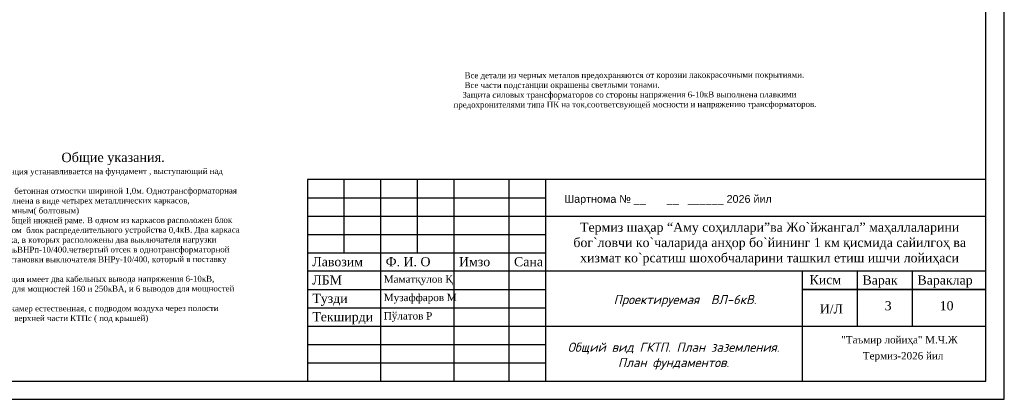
# Model space of a CAD drawing. Extents: x 4085 to 16488, y -65 to 12615.
# Tile 225 of 230: x 15727 to 15995, y 11730 to 11833. Entities that reach past the tile are written whole.
import ezdxf

# ---------------------------------------------------------------- set-up
doc = ezdxf.new("R2010")
doc.units = 0
doc.header["$MEASUREMENT"] = 0
doc.linetypes.add('CONTI', pattern=[0])
doc.layers.get('0').update_dxf_attribs({"color": 250, "linetype": 'CONTI'})
doc.layers.add('RAMKA', color=250, linetype='CONTI')
doc.layers.add('Электрика', color=7, linetype='Continuous')
doc.styles.add('ISOCPEUR', font='isocpeui.ttf', dxfattribs={"height": 300})
doc.styles.get("Standard").update_dxf_attribs({"font": 'times.ttf'})
doc.styles.add('tiyms', font='times.ttf')
doc.styles.add('Мой 250', font='isocpeui.ttf', dxfattribs={"height": 2.5})
doc.styles.add('стиль1', font='arial.ttf')

msp = doc.modelspace()

# ---------------------------------------------------------------- linework, layer by layer
at = {"linetype": 'Continuous'}
msp.add_lwpolyline([(15575.36, 11729.57), (15995.36, 11729.57), (15995.36, 12020.63), (15575.36, 12020.63), (15575.36, 11729.57)], dxfattribs=at)
msp.add_lwpolyline([(15990.36, 12015.73), (15594.96, 12015.73), (15594.96, 11734.47), (15990.36, 11734.47)], close=True, dxfattribs=at)
msp.add_lwpolyline([(15805.36, 11734.47), (15990.36, 11734.47), (15990.36, 11789.47), (15805.36, 11789.47)], close=True)
at = {"linetype": 'ByBlock'}
msp.add_lwpolyline([(15870.36, 11779.47), (15990.36, 11779.47)], dxfattribs=at)
at = {"layer": 'RAMKA'}
for p, q in [((15815.36, 11769.47), (15815.36, 11789.47)), ((15825.36, 11734.47), (15825.36, 11789.47)), ((15835.36, 11769.47), (15835.36, 11789.47)), ((15845.36, 11734.47), (15845.36, 11789.47)), ((15860.36, 11734.47), (15860.36, 11789.47)), ((15870.36, 11734.47), (15870.36, 11789.47)), ((15805.36, 11784.47), (15870.36, 11784.47)), ((15805.36, 11779.47), (15870.36, 11779.47)), ((15805.36, 11774.47), (15870.36, 11774.47)), ((15805.36, 11769.47), (15870.36, 11769.47)), ((15990.36, 11764.47), (15805.35, 11764.47)), ((15990.36, 11764.47), (15870.36, 11764.47)), ((15940.36, 11734.47), (15940.36, 11764.47)), ((15955.36, 11749.47), (15955.36, 11764.47)), ((15970.36, 11749.47), (15970.36, 11764.47)), ((15805.36, 11759.47), (15870.36, 11759.47)), ((15940.36, 11759.47), (15990.36, 11759.47)), ((15940.36, 11759.47), (15990.36, 11759.47)), ((15990.36, 11759.47), (15940.36, 11759.47)), ((15990.36, 11759.47), (15940.36, 11759.47)), ((15805.36, 11754.47), (15870.36, 11754.47)), ((15805.36, 11749.47), (15990.36, 11749.47)), ((15805.36, 11744.47), (15870.36, 11744.47)), ((15805.36, 11739.47), (15870.36, 11739.47))]:
    msp.add_line(p, q, dxfattribs=at)

# ---------------------------------------------------------------- texts
at = {"color": 0, "attachment_point": 1, "rotation": 0.1016}
for s, insert, char_height, width in [('{\\fGeorgia|b0|i0|c204|p18;           Все детали из черных металов предохраняются от корозии лакокрасочными покрытиями.\\P           Все части подстанции окрашены светлыми тонами.\\P          Защита силовых трансформаторов со стороны напряжения 6-10кВ выполнена плавкими\\P      предохронителями типа ПК на ток,соответсвующей мосности и напряжению трансформаторов.}', (15841.55, 11818.63), 1.6, 116.6971), ('{\\fGeorgia|b0|i0|c204|p18;                                                 Общие указания.\\P \\H0.625x;Однотрансформаторная подстанция устанавливается на фундамент , выступающий над нулевой отметкой на 300мм\\PВокруг подстанции выполняется бетонная отмостки шириной 1,0м. Однотрансформаторная подстанция конструктивно выполнена в виде четырех металлических каркасов,  соединенных между собой разъемным( болтовым)\\Pсоединением и размещеных на общей нижней раме. В одном из каркасов расположен блок силового трансформатора в другом  блок распределительного устройства 0,4кВ. Два каркаса разделены (каждый) на два отсека, в которых расположены два выключателя нагрузки ВНРу-10/400 и один выключательВНРп-10/400.четвертый отсек в однотрансформаторной подстанции приспособлен для установки выключателя ВНРу-10/400, который в поставку подстанции не входит.\\PОднотрансформаторная подстанция имеет два кабельных вывода напряжения 6-10кВ,\\Pи 8 кабельных выводав на 0,4кВ для мощностей 160 и 250кВА, и 6 выводов для мощностей 400 и 630кВА.\\PВентиляция трансформаторных камер естественная, с подводом воздуха через полости \\Pфундамента и отводом воздуха в верхней части КТПс ( под крышей)}', (15690.91, 11796.67), 2.56, 95.6436)]:
    msp.add_mtext(s, dxfattribs=dict(at, insert=insert, char_height=char_height, width=width))
at = {"color": 158, "insert": (15907.51, 11756.41), "char_height": 2.5, "width": 56.7635, "attachment_point": 5, "style": 'Мой 250'}
msp.add_mtext('{\\C7; Проектируемая  ВЛ-6кВ. }', dxfattribs=at)
at = {"layer": 'RAMKA', "lineweight": 13, "style": 'стиль1'}
msp.add_text('Шартнома № __       __   ______ 2026 йил', height=2.1, rotation=359.9999, dxfattribs=at).set_placement((15875.38, 11783.11))
at = {"layer": 'RAMKA', "style": 'tiyms'}
for s, p in [('"Таъмир лойиҳа" М.Ч.Ж ', (15950.92, 11744.8)), ('Термиз-2026 йил', (15956.78, 11740.43))]:
    msp.add_text(s, height=2, dxfattribs=at).set_placement(p)
at = {"layer": 'RAMKA', "color": 1, "insert": (15876.56, 11777.71), "char_height": 2.5, "width": 107.1143, "attachment_point": 1, "style": 'tiyms'}
msp.add_mtext('\\pi3.11553;{\\C256;Термиз шаҳар “Aму соҳиллари”ва Жо`йжангал” маҳаллаларини \\P\\pi1.30226;бог`ловчи ко`чаларида анҳор бо`йининг 1 км қисмида сайилгоҳ ва \\P\\pi3.12634;хизмат ко`рсатиш шохобчаларини ташкил етиш ишчи лойиҳаси}', dxfattribs=at)
at = {"layer": 'RAMKA', "attachment_point": 1, "style": 'tiyms'}
for s, insert, char_height, width in [('{\\fTimes New Roman|b0|i0|c204|p18;Лавозим}', (15806.68, 11768.31), 2.5, 20), ('{\\fTimes New Roman|b0|i0|c204|p18;Лавозим}', (15806.68, 11768.31), 2.5, 20), ('{\\fTimes New Roman|b0|i0|c204|p18;Ф. И. О}', (15826.68, 11768.31), 2.5, 20), ('{\\fTimes New Roman|b0|i0|c204|p18;Ф. И. О}', (15826.68, 11768.31), 2.5, 20), ('{\\fTimes New Roman|b0|i0|c204|p18;Имзо}', (15846.68, 11768.31), 2.5, 20), ('{\\fTimes New Roman|b0|i0|c204|p18;Имзо}', (15846.68, 11768.31), 2.5, 20), ('{\\fTimes New Roman|b0|i0|c204|p18;Сана}', (15861.68, 11768.31), 2.5, 20), ('{\\fTimes New Roman|b0|i0|c204|p18;Сана}', (15861.68, 11768.31), 2.5, 20), ('{\\fTimes New Roman|b0|i0|c204|p18;ЛБМ}', (15806.68, 11763.31), 2.5, 20), ('Маматқулов Қ', (15826.17, 11763.31), 2, 24.3462), ('{\\fTimes New Roman|b0|i0|c204|p18;Кисм}', (15942.26, 11763.4), 2.5, 20), ('{\\fTimes New Roman|b0|i0|c204|p18;Варак}', (15956.68, 11763.31), 2.5, 20), ('{\\fTimes New Roman|b0|i0|c204|p18;Вараклар}', (15971.68, 11763.31), 2.5, 20), ('Тузди', (15806.68, 11758.31), 2.5, 20), ('Музаффаров М', (15826.17, 11758.31), 2, 24.3462), ('3', (15962.74, 11756.32), 2.5, 20), ('10', (15977.74, 11756.32), 2.5, 20), ('Пўлатов Р', (15826.17, 11753.31), 2, 24.3462), ('И/Л', (15945.03, 11755.45), 2.5, 20), ('{\\fTimes New Roman|b0|i0|c204|p18;Текширди}', (15806.68, 11753.31), 2.5, 20)]:
    msp.add_mtext(s, dxfattribs=dict(at, insert=insert, char_height=char_height, width=width))
at = {"layer": 'Электрика', "color": 0, "ltscale": 100, "insert": (15904.01, 11741.33), "char_height": 2.5, "width": 67.0402, "attachment_point": 5, "style": 'ISOCPEUR'}
msp.add_mtext('\\pi2.3256;Общий вид ГКТП. План заземления.\\PПлан фундаментов.', dxfattribs=at)

doc.saveas('drawing.dxf')
